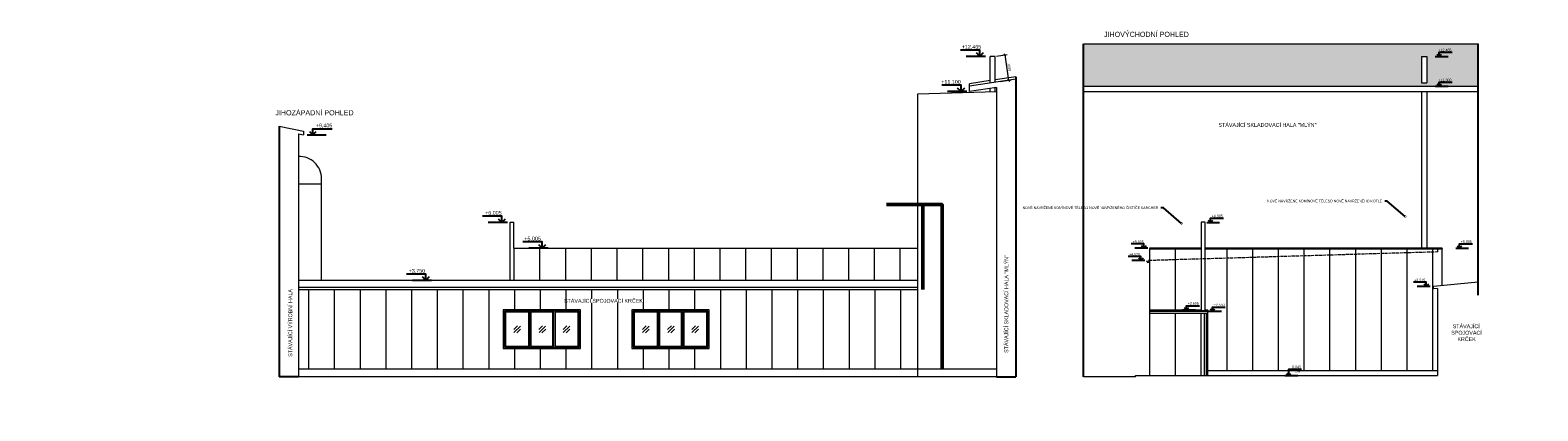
# Model space of a CAD drawing. Header units: millimetres. Extents: x -300186 to 535068, y -28581 to 763298.
# Tile 19 of 256: x 74275 to 132854, y -1329 to 13486. Entities that reach past the tile are written whole.
import ezdxf
from ezdxf import colors
from ezdxf.entities.mleader import LeaderData, LeaderLine
from ezdxf.enums import TextEntityAlignment as Align
from ezdxf.math import Vec2, Vec3

# ---------------------------------------------------------------- set-up
doc = ezdxf.new("R2010")
doc.units = ezdxf.units.MM
doc.header["$LTSCALE"] = 10
doc.header["$PDSIZE"] = -4
doc.linetypes.add('ACAD_ISO02W100', pattern=[15, 12, -3])
for name, color, linetype, lineweight in [('koty', 6, 'Continuous', 9), ('NS_tenka', 252, 'Continuous', 18), ('NS_tlusta', 252, 'Continuous', 18), ('NS_velmi_tlusta', 252, 'Continuous', 18), ('text', 6, 'Continuous', 9), ('tlusta', 252, 'Continuous', 15), ('velmi_tlusta', 252, 'Continuous', 18), ('ZTI-DSP-potr_plyn', 1, 'PLYN_ROZVOD', 50)]:
    doc.layers.add(name, color=color, linetype=linetype, lineweight=lineweight)
doc.layers.add('netisk', color=30, linetype='Continuous', plot=False)
doc.layers.add('vyskove koty', color=6, linetype='Continuous')
doc.styles.add('laplan', font='txt', dxfattribs={"height": 2})
doc.styles.add('laplan N', font='txt')
doc.linetypes.add('PLYN_ROZVOD', pattern='A,35,-15,[127,CADKON.SHX,S=5,R=0,X=0,Y=0],-15', length=65)
doc.dimstyles.new('laplan', dxfattribs={"dimscale": 0, "dimtxt": 2, "dimasz": 1.5, "dimexe": 2, "dimexo": 0, "dimgap": 1, "dimtad": 1, "dimdec": 0, "dimrnd": 10, "dimzin": 1, "dimtxsty": 'laplan', "dimblk": 'OBLIQUE', "dimcen": 2, "dimclrd": 256, "dimclre": 256, "dimclrt": 256, "dimadec": 0, "dimazin": 0, "dimtfac": 1, "dimtdec": 0, "dimtmove": 1, "dimatfit": 2, "dimfxl": 6.5, "dimfxlon": 1, "dimtfill": 1, "dimlwd": 13, "dimlwe": -1, "dimarcsym": 0})

# ---------------------------------------------------------------- blocks, each defined once
blk = doc.blocks.new('*U57')
at = {"layer": 'vyskove koty', "linetype": 'ByBlock', "lineweight": -2}
blk.add_line((-3, 0), (7, 0), dxfattribs=at)
for points in [[(-1.75, 1.75), (0, 0), (1.75, 1.75)], [(0, 0), (0, 3.2), (0, 3.2), (10, 3.2)]]:
    blk.add_lwpolyline(points, dxfattribs=at)
at = {"layer": 'vyskove koty', "linetype": 'ByBlock', "lineweight": -2, "style": 'laplan N'}
blk.add_attdef('VYSKA', text='', height=2, dxfattribs=at).set_placement((9.5, 5.95), align=Align.TOP_RIGHT)
blk.add_attdef('POPIS_001', (11.39, -0.07), '', height=2, dxfattribs=at)
blk = doc.blocks.new('*U78')
at = {"layer": 'vyskove koty', "linetype": 'ByBlock', "lineweight": -2}
blk.add_line((3, 0), (-7, 0), dxfattribs=at)
for points in [[(0, 0), (0, 3.2), (0, 3.2), (-10, 3.2)], [(1.75, 1.75), (0, 0), (-1.75, 1.75)]]:
    blk.add_lwpolyline(points, dxfattribs=at)
at = {"layer": 'vyskove koty', "linetype": 'ByBlock', "lineweight": -2, "style": 'laplan N'}
blk.add_attdef('POPIS_001', (-14.18, -0.11), '', height=2, dxfattribs=at)
blk.add_attdef('VYSKA', text='', height=2, dxfattribs=at).set_placement((-0.52, 5.95), align=Align.TOP_RIGHT)
blk = doc.blocks.new('_OBLIQUE')
at = {"color": 0, "linetype": 'ByBlock'}
blk.add_line((-0.5, -0.5), (0.5, 0.5), dxfattribs=at)
blk = doc.blocks.new('*D86')
at = {"layer": 'Defpoints', "color": 0, "lineweight": -3, "transparency": 16777216}
for p in [(111770, 12463), (111919, 11474), (112291, 11530)]:
    blk.add_point(p, dxfattribs=at)
at = {"layer": 'koty', "transparency": 16777216}
for p, q in [((111821, 12471), (112241, 12534)), ((111969, 11482), (112389, 11545))]:
    blk.add_line(p, q, dxfattribs=at)
at = {"layer": 'koty', "lineweight": 13, "transparency": 16777216}
blk.add_line((112142, 12519), (112291, 11530), dxfattribs=at)
at = {"layer": 'koty', "lineweight": 13, "transparency": 16777216, "xscale": 75, "yscale": 75, "zscale": 75}
for p, rotation in [((112142, 12519), 98.53076560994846), ((112291, 11530), 278.5307656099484)]:
    blk.add_blockref('_OBLIQUE', p, dxfattribs=dict(at, rotation=rotation))
at = {"layer": 'koty', "transparency": 16777216, "insert": (112316, 12040), "char_height": 100, "attachment_point": 5, "rotation": 278.53077, "style": 'laplan', "bg_fill": 3, "box_fill_scale": 1.1, "bg_fill_color": 256, "bg_fill_true_color": 13158600, "bg_fill_transparency": 0}
blk.add_mtext('1000', dxfattribs=at)
blk = doc.blocks.new('A$C767cea07')
at = {"layer": 'koty'}
for p, q in [((1030, 50), (1030, 1450)), ((1970, 50), (1970, 1450)), ((406, 739), (550, 880)), ((411, 624), (664, 869)), ((524, 613), (669, 753)), ((1386, 739), (1530, 880)), ((1391, 624), (1644, 869)), ((1504, 613), (1649, 753)), ((2326, 739), (2470, 880)), ((2331, 624), (2584, 869)), ((2444, 613), (2589, 753))]:
    blk.add_line(p, q, dxfattribs=at)
for points in [[(2950, 50), (2950, 1450), (50, 1450), (50, 50)], [(990, 1410), (90, 1410), (90, 90), (990, 90)], [(1930, 90), (1930, 1410), (1070, 1410), (1070, 90)], [(2010, 90), (2910, 90), (2910, 1410), (2010, 1410)]]:
    blk.add_lwpolyline(points, close=True, dxfattribs=at)
at = {"layer": 'tlusta'}
blk.add_lwpolyline([(3000, 0), (3000, 1500), (0, 1500), (0, 0)], close=True, dxfattribs=at)
blk = doc.blocks.new('*U53')
at = {"layer": 'vyskove koty', "linetype": 'ByBlock', "lineweight": -2}
blk.add_line((-3, 0), (7, 0), dxfattribs=at)
for points in [[(-1.8, 1.7), (0, 0), (1.7, 1.7)], [(0, 0), (0, 5), (0, 5), (10, 5)]]:
    blk.add_lwpolyline(points, dxfattribs=at)
at = {"layer": 'vyskove koty', "linetype": 'ByBlock', "lineweight": -2, "style": 'laplan N'}
blk.add_attdef('VYSKA', text='', height=2, dxfattribs=at).set_placement((9.5, 7.8), align=Align.TOP_RIGHT)
blk.add_attdef('POPIS_001', (11.4, 1.7), '', height=2, dxfattribs=at)
blk = doc.blocks.new('_DotSmall')
at = {"color": 0, "linetype": 'ByBlock', "const_width": 0.5}
blk.add_lwpolyline([(-0.0625, 0, 1), (0.0625, 0, 1)], format="xyb", close=True, dxfattribs=at)
blk = doc.blocks.new('*U98')
at = {"layer": 'vyskove koty', "linetype": 'ByBlock', "lineweight": -2}
blk.add_line((-3, 0), (7, 0), dxfattribs=at)
for points in [[(-1.8, 1.7), (0, 0), (1.7, 1.7)], [(0, 0), (0, 3.2), (0, 3.2), (10, 3.2)]]:
    blk.add_lwpolyline(points, dxfattribs=at)
at = {"layer": 'vyskove koty', "linetype": 'ByBlock', "lineweight": -2, "style": 'laplan N'}
blk.add_attdef('VYSKA', text='', height=2, dxfattribs=at).set_placement((9.5, 5.9), align=Align.TOP_RIGHT)
blk.add_attdef('POPIS_001', (11.4, -0.1), '', height=2, dxfattribs=at)
blk = doc.blocks.new('slepak')
at = {"layer": 'text', "color": 252, "char_height": 150, "attachment_point": 1, "rotation": 90, "style": 'laplan N'}
for insert in [(4060, 107758), (4114, 90533)]:
    blk.add_mtext_dynamic_manual_height_columns('\\pi1880.72915;SKLADOVACÍ HALA\\P\\pi2434.22915;(MLÝN)', width=5545.82, gutter_width=500, heights=[0], dxfattribs=dict(at, insert=insert))

msp = doc.modelspace()

# ---------------------------------------------------------------- hatches: boundary and pattern name
at = {"layer": 'tlusta'}
h = msp.add_hatch(dxfattribs=at)
h.set_pattern_fill('ACAD_ISO07W100', color=251, scale=20)
h.set_pattern_definition([(0, (132287.35, 10701.15), (0, 100), [10, -60])])
h.paths.add_polyline_path([(130531.135, 12946.966), (115204.021, 12946.966), (115204.021, 11302.031), (130531.135, 11302.031)])
h.paths.add_polyline_path([(128334.353, 12463.218), (128534.353, 12463.218), (128534.353, 11433.257), (128334.353, 11433.257)], flags=16)
edge = h.paths.add_edge_path(flags=24)
edge.add_line((128952.888, 12614.468), (128952.888, 12794.185))
edge.add_line((128952.888, 12794.185), (129522.859, 12794.185))
edge.add_line((129522.859, 12794.185), (129522.859, 12614.468))
edge.add_line((129522.859, 12614.468), (128952.888, 12614.468))
edge.add_line((129461.394, 12466.874), (129461.394, 12533.541))
edge.add_line((129461.394, 12533.541), (129528.061, 12533.541))
edge.add_line((129528.061, 12533.541), (129528.061, 12466.874))
edge.add_line((129528.061, 12466.874), (129461.394, 12466.874))
edge = h.paths.add_edge_path(flags=24)
edge.add_line((128968.294, 11449.281), (128968.294, 11628.893))
edge.add_line((128968.294, 11628.893), (129521.596, 11628.893))
edge.add_line((129521.596, 11628.893), (129521.596, 11449.281))
edge.add_line((129521.596, 11449.281), (128968.294, 11449.281))
edge.add_line((129461.394, 11301.687), (129461.394, 11368.354))
edge.add_line((129461.394, 11368.354), (129528.061, 11368.354))
edge.add_line((129528.061, 11368.354), (129528.061, 11301.687))
edge.add_line((129528.061, 11301.687), (129461.394, 11301.687))

# ---------------------------------------------------------------- linework, layer by layer
at = {"layer": 'koty'}
for p, q in [((85090.837, 3375.292), (85090.837, 300)), ((86090.837, 3375.292), (86090.837, 300)), ((87090.837, 3375.292), (87090.837, 300)), ((88090.837, 3375.292), (88090.837, 300)), ((89090.837, 3375.292), (89090.837, 300)), ((90090.837, 3375.292), (90090.837, 300)), ((91090.837, 3375.292), (91090.837, 300)), ((92090.837, 3375.292), (92090.837, 300)), ((93090.837, 3375.292), (93090.837, 2600)), ((94090.837, 3375.292), (94090.837, 2600)), ((95090.837, 3375.292), (95090.837, 2600)), ((96090.837, 3375.292), (96090.837, 300)), ((97090.837, 3375.292), (97090.837, 300)), ((98090.837, 3375.292), (98090.837, 2600)), ((99090.837, 3375.292), (99090.837, 2600)), ((100090.837, 3375.292), (100090.837, 2600)), ((101090.837, 3375.292), (101090.837, 300)), ((102090.837, 3375.292), (102090.837, 300)), ((103090.837, 3375.292), (103090.837, 300)), ((104090.837, 3375.292), (104090.837, 300)), ((105090.837, 3375.292), (105090.837, 300)), ((106090.837, 3375.292), (106090.837, 300)), ((107090.837, 3375.292), (107090.837, 300)), ((108090.837, 3375.292), (108090.837, 300)), ((93090.837, 1100), (93090.837, 300)), ((94090.837, 1100), (94090.837, 300)), ((95090.837, 1100), (95090.837, 300)), ((98090.837, 1100), (98090.837, 300)), ((99090.837, 1100), (99090.837, 300)), ((100090.837, 1100), (100090.837, 300))]:
    msp.add_line(p, q, dxfattribs=at)
at = {"layer": 'netisk'}
for p, q in [((115204.021, 0), (115204.021, 12946.966)), ((130531.135, 3170.532), (130531.135, 12946.966)), ((112570.371, 11672.031), (112570.371, 0)), ((83947.515, 9752.732), (83947.515, 0)), ((84697.515, 0), (83947.515, 0)), ((111820.371, 0), (112570.371, 0))]:
    msp.add_line(p, q, dxfattribs=at)
at = {"layer": 'NS_tenka', "color": 1}
for p, q in [((94070.371, 5007.266), (94070.371, 3750)), ((95070.371, 5007.266), (95070.371, 3750)), ((96070.371, 5007.266), (96070.371, 3750)), ((97070.371, 5007.266), (97070.371, 3750)), ((98070.371, 5007.266), (98070.371, 3750)), ((99070.371, 5007.266), (99070.371, 3750)), ((100070.371, 5007.266), (100070.371, 3750)), ((101070.371, 5007.266), (101070.371, 3750)), ((102070.371, 5007.266), (102070.371, 3750)), ((103070.371, 5007.266), (103070.371, 3750)), ((104070.371, 5007.266), (104070.371, 3750)), ((105070.371, 5007.266), (105070.371, 3750)), ((106070.371, 5007.266), (106070.371, 3750)), ((107070.371, 5007.266), (107070.371, 3750)), ((108070.371, 5007.266), (108070.371, 3750)), ((118777.224, 45), (118777.224, 2476.831)), ((119777.224, 45), (119777.224, 2476.831))]:
    msp.add_line(p, q, dxfattribs=at)
at = {"layer": 'NS_tenka'}
for p, q in [((118777.224, 2602.59), (118777.224, 4960.087)), ((120777.224, 245), (120777.224, 4960.087)), ((121777.224, 245), (121777.224, 4960.087)), ((122777.224, 245), (122777.224, 4960.087)), ((123777.224, 245), (123777.224, 4960.087)), ((124777.224, 245), (124777.224, 4960.087)), ((125777.224, 245), (125777.224, 4960.087)), ((126777.224, 245), (126777.224, 4960.087)), ((127777.224, 245), (127777.224, 4960.087)), ((128777.224, 245), (128777.224, 4960.087)), ((120027.224, 245), (128949.307, 245))]:
    msp.add_line(p, q, dxfattribs=at)
at = {"layer": 'NS_tlusta', "color": 1}
for p, q in [((111570.371, 11422.031), (111570.371, 12463.218)), ((111770.371, 12463.218), (111570.371, 12463.218)), ((111770.371, 11452.031), (111770.371, 12463.218)), ((128334.353, 12463.218), (128334.353, 11433.257)), ((128334.353, 12463.218), (128534.353, 12463.218)), ((128534.353, 12463.218), (128534.353, 11433.257)), ((111570.371, 11075.472), (111570.371, 11221.472)), ((111770.371, 11081.472), (111770.371, 11251.472)), ((128334.353, 11433.257), (128534.353, 11433.257)), ((128334.353, 11101.472), (128334.353, 5007.266)), ((128534.353, 11101.472), (128534.353, 5007.266)), ((92920.371, 6007.266), (93070.371, 6007.266)), ((92920.371, 3750), (92920.371, 6007.266)), ((93070.371, 5007.266), (93070.371, 6007.266)), ((119927.224, 6007.266), (119777.224, 6007.266)), ((119777.224, 6007.266), (119777.224, 2581.392)), ((119927.224, 2581.392), (119927.224, 6007.266)), ((93070.371, 5007.266), (93070.371, 3750)), ((93070.371, 5007.266), (108750.371, 5007.266)), ((117760.667, 5007.266), (117777.224, 4960.087)), ((119777.224, 5007.266), (117760.667, 5007.266)), ((117777.224, 45), (117777.224, 4960.087)), ((119777.224, 4960.087), (117777.224, 4960.087)), ((129137.199, 5007.266), (119927.224, 5007.266)), ((129120.642, 4960.087), (119927.224, 4960.087)), ((129117.224, 4960.087), (129117.224, 3546.727)), ((129137.199, 5007.266), (129120.642, 4960.087)), ((117665.878, 4511.516), (117763.647, 4496.748)), ((117777.224, 4520.567), (117727.246, 4519.068)), ((117727.246, 4519.068), (117735.61, 4500.983)), ((117777.224, 2602.59), (119777.224, 2602.59)), ((117777.224, 2550.09), (120027.224, 2550.09)), ((117777.224, 2476.831), (120027.224, 2476.831)), ((119777.224, 2581.392), (119927.224, 2581.392)), ((119902.224, 45), (119902.224, 2476.831)), ((119927.224, 2602.59), (120027.224, 2602.59)), ((119977.224, 45), (119977.224, 2476.831)), ((120027.224, 45), (120027.224, 2602.59))]:
    msp.add_line(p, q, dxfattribs=at)
at = {"layer": 'NS_tlusta', "linetype": 'ACAD_ISO02W100'}
for q in [(117777.224, 4520.567), (128967.224, 5007.266)]:
    msp.add_line((128967.224, 4856.267), q, dxfattribs=at)
at = {"layer": 'NS_tlusta', "color": 1}
msp.add_arc((117713.647, 4496.748), 50, 162.82049413, 0, dxfattribs=at)
at = {"layer": 'NS_velmi_tlusta'}
for p, q in [((117227.224, 45), (117777.224, 45)), ((117227.224, 0), (117227.224, 45)), ((117777.224, 45), (128949.307, 45))]:
    msp.add_line(p, q, dxfattribs=at)
at = {"layer": 'tlusta'}
for p, q in [((115204.021, 12946.966), (130531.135, 12946.966)), ((110770.371, 11302.031), (110770.371, 11402.031)), ((115204.021, 11302.031), (130531.135, 11302.031)), ((111820.371, 11082.972), (108750.371, 10990.872)), ((108750.371, 10990.872), (108750.371, 0)), ((115204.021, 11101.472), (130531.135, 11101.472)), ((85598.188, 3750), (85598.188, 7705.409)), ((85598.188, 7496.895), (84691.163, 7496.895)), ((108750.371, 3750), (84697.515, 3750)), ((108750.371, 3470.555), (84697.515, 3470.555)), ((108750.371, 3375.292), (84697.515, 3375.292)), ((111820.371, 300), (84697.515, 300))]:
    msp.add_line(p, q, dxfattribs=at)
msp.add_arc((84736.407, 7705.409), 861.782, 0, 92.58660425, dxfattribs=at)
at = {"layer": 'velmi_tlusta'}
for p, q in [((112570.371, 11572.031), (110770.371, 11302.031)), ((110770.371, 11101.472), (110770.371, 11302.031)), ((111820.371, 11258.972), (110770.371, 11101.472)), ((111820.371, 11258.972), (111820.371, 0)), ((83947.515, 9752.732), (84897.515, 9560)), ((84697.515, 9447.519), (84697.515, 0)), ((84697.515, 9447.519), (84897.515, 9406.944)), ((84897.515, 9560), (84897.515, 9406.944)), ((130531.135, 3685.362), (128799.307, 3515.555)), ((128799.307, 3420.292), (128799.307, 3515.555)), ((128949.307, 3435), (128799.307, 3420.292)), ((128949.307, 3435), (128949.307, 45)), ((111820.371, 0), (84697.515, 0)), ((117227.224, 0), (115204.021, 0))]:
    msp.add_line(p, q, dxfattribs=at)
at = {"layer": 'ZTI-DSP-potr_plyn'}
for points in [[(109706.976, 300), (109706.976, 6700), (107550.996, 6700)], [(108955.316, 6700), (108955.316, 3400)]]:
    msp.add_lwpolyline(points, dxfattribs=at)

# ---------------------------------------------------------------- block references
at = {"layer": 'vyskove koty'}
ref = msp.add_blockref('*U57', (111169.06, 12465.218), dxfattribs=dict(at, xscale=-75, yscale=75, zscale=75))
ref.add_attrib('VYSKA', '+12,465', dxfattribs={"linetype": 'ByBlock', "lineweight": -2, "height": 150, "style": 'laplan N'}).set_placement((111226.757, 12911.452), align=Align.TOP_RIGHT)
ref = msp.add_blockref('*U98', (129019.763, 12465.218), dxfattribs=dict(at, xscale=50, yscale=50, zscale=50))
ref.add_attrib('VYSKA', '+12,465', dxfattribs={"linetype": 'ByBlock', "lineweight": -2, "height": 100, "style": 'laplan N'}).set_placement((129494.728, 12762.708), align=Align.TOP_RIGHT)
ref = msp.add_blockref('*U57', (110442.199, 11100.472), dxfattribs=dict(at, xscale=-75, yscale=75, zscale=75))
ref.add_attrib('VYSKA', '+11,100', dxfattribs={"linetype": 'ByBlock', "lineweight": -2, "height": 150, "style": 'laplan N'}).set_placement((110432.181, 11546.706), align=Align.TOP_RIGHT)
ref = msp.add_blockref('*U98', (129019.763, 11300.031), dxfattribs=dict(at, xscale=50, yscale=50, zscale=50))
ref.add_attrib('VYSKA', '+11,300', dxfattribs={"linetype": 'ByBlock', "lineweight": -2, "height": 100, "style": 'laplan N'}).set_placement((129494.728, 11597.52), align=Align.TOP_RIGHT)
ref = msp.add_blockref('*U78', (85257.449, 9404.944), dxfattribs=dict(at, xscale=-75, yscale=75, zscale=75))
ref.add_attrib('VYSKA', '+9,405', dxfattribs={"linetype": 'ByBlock', "lineweight": -2, "height": 150, "style": 'laplan N'}).set_placement((86017.038, 9851.178), align=Align.TOP_RIGHT)
ref = msp.add_blockref('*U78', (92601.31, 6005.266), dxfattribs=dict(at, xscale=75, yscale=75, zscale=75))
ref.add_attrib('VYSKA', '+6,005', dxfattribs={"linetype": 'ByBlock', "lineweight": -2, "height": 150, "style": 'laplan N'}).set_placement((92592.792, 6451.5), align=Align.TOP_RIGHT)
ref = msp.add_blockref('*U98', (120139.422, 6004.68), dxfattribs=dict(at, xscale=50, yscale=50, zscale=50))
ref.add_attrib('VYSKA', '+6,005', dxfattribs={"linetype": 'ByBlock', "lineweight": -2, "height": 100, "style": 'laplan N'}).set_placement((120614.243, 6302.17), align=Align.TOP_RIGHT)
ref = msp.add_blockref('*U78', (94171.174, 5005.266), dxfattribs=dict(at, xscale=75, yscale=75, zscale=75))
ref.add_attrib('VYSKA', '+5,005', dxfattribs={"linetype": 'ByBlock', "lineweight": -2, "height": 150, "style": 'laplan N'}).set_placement((94116.157, 5451.5), align=Align.TOP_RIGHT)
ref = msp.add_blockref('*U78', (117547.055, 5005.266), dxfattribs=dict(at, xscale=50, yscale=50, zscale=50))
ref.add_attrib('VYSKA', '+5,005', dxfattribs={"linetype": 'ByBlock', "lineweight": -2, "height": 100, "style": 'laplan N'}).set_placement((117538.091, 5302.755), align=Align.TOP_RIGHT)
ref = msp.add_blockref('*U57', (129811.172, 5005.267), dxfattribs=dict(at, xscale=50, yscale=50, zscale=50))
ref.add_attrib('VYSKA', '+5,005', dxfattribs={"linetype": 'ByBlock', "lineweight": -2, "height": 100, "style": 'laplan N'}).set_placement((130286.136, 5302.757), align=Align.TOP_RIGHT)
ref = msp.add_blockref('*U78', (117433.806, 4519.567), dxfattribs=dict(at, xscale=50, yscale=50, zscale=50))
ref.add_attrib('VYSKA', '+4,520', dxfattribs={"linetype": 'ByBlock', "lineweight": -2, "height": 100, "style": 'laplan N'}).set_placement((117398.128, 4817.057), align=Align.TOP_RIGHT)
ref = msp.add_blockref('*U57', (89649.141, 3750), dxfattribs=dict(at, xscale=-75, yscale=75, zscale=75))
ref.add_attrib('VYSKA', '+3,750', dxfattribs={"linetype": 'ByBlock', "lineweight": -2, "height": 150, "style": 'laplan N'}).set_placement((89621.551, 4196.234), align=Align.TOP_RIGHT)
ref = msp.add_blockref('*U78', (128518.633, 3514.555), dxfattribs=dict(at, xscale=50, yscale=50, zscale=50))
ref.add_attrib('VYSKA', '+3,515', dxfattribs={"linetype": 'ByBlock', "lineweight": -2, "height": 100, "style": 'laplan N'}).set_placement((128476.526, 3812.044), align=Align.TOP_RIGHT)
ref = msp.add_blockref('*U57', (119202.868, 2604.59), dxfattribs=dict(at, xscale=50, yscale=50, zscale=50))
ref.add_attrib('VYSKA', '+2,605', dxfattribs={"linetype": 'ByBlock', "lineweight": -2, "height": 100, "style": 'laplan N'}).set_placement((119677.832, 2902.079), align=Align.TOP_RIGHT)
ref = msp.add_blockref('*U57', (120207.631, 2550.09), dxfattribs=dict(at, xscale=50, yscale=50, zscale=50))
ref.add_attrib('VYSKA', '+2,550', dxfattribs={"linetype": 'ByBlock', "lineweight": -2, "height": 100, "style": 'laplan N'}).set_placement((120682.595, 2847.579), align=Align.TOP_RIGHT)
ref = msp.add_blockref('*U53', (123174.95, 45), dxfattribs=dict(at, xscale=50, yscale=50, zscale=50))
ref.add_attrib('VYSKA', '0,045', dxfattribs={"linetype": 'ByBlock', "lineweight": -2, "height": 100, "style": 'laplan N'}).set_placement((123649.914, 432.5), align=Align.TOP_RIGHT)
ref.add_attrib('POPIS_001', '1NP', (123416.628, 170), dxfattribs={"linetype": 'ByBlock', "lineweight": -2, "height": 100, "style": 'laplan N'})

# ---------------------------------------------------------------- texts
at = {"layer": 'text', "char_height": 200, "attachment_point": 1, "style": 'laplan N'}
for s, insert in [('JIHOVÝCHODNÍ POHLED', (115996.243, 13421.003)), ('JIHOZÁPADNÍ POHLED', (83803.316, 10370.851))]:
    msp.add_mtext_dynamic_manual_height_columns(s, width=5545.81543, gutter_width=500, heights=[0], dxfattribs=dict(at, insert=insert))
at = {"layer": 'text', "insert": (120445.864, 9871.379), "char_height": 150, "attachment_point": 1, "style": 'laplan N', "bg_fill": 3, "box_fill_scale": 1, "bg_fill_color": 256, "bg_fill_transparency": 0}
msp.add_mtext_dynamic_manual_height_columns('STÁVAJÍCÍ SKLADOVACÍ HALA "MLÝN"', width=3650.97211, gutter_width=500, heights=[0], dxfattribs=at)

# ---------------------------------------------------------------- next in the draw order: texts
at = {"layer": 'text', "char_height": 150, "attachment_point": 7, "rotation": 90, "style": 'laplan N', "bg_fill": 3, "box_fill_scale": 1, "bg_fill_color": 256, "bg_fill_transparency": 0}
for s, width, insert in [('STÁVAJÍCÍ SKLADOVACÍ HALA "MLÝN"', 5611.76454, (112280.117, 928.285)), ('STÁVAJÍCÍ VÝROBNÍ HALA', 2547.49112, (84460.219, 776.359))]:
    msp.add_mtext_dynamic_manual_height_columns(s, width=width, gutter_width=500, heights=[0], dxfattribs=dict(at, insert=insert))
at = {"layer": 'text', "char_height": 150, "style": 'laplan N', "bg_fill": 3, "box_fill_scale": 1, "bg_fill_color": 256, "bg_fill_transparency": 0}
for s, width, heights, insert, attachment_point in [('STÁVAJÍCÍ SPOJOVACÍ KRČEK', 2910.80794, [0], (98080.218, 3030.058), 3), ('\\pi349.51748;STÁVAJÍCÍ \\P\\pi291.76748;SPOJOVACÍ\\P\\pi530.69605;KRČEK', 1688.3921, [768.714], (129197.264, 2038.104), 1)]:
    msp.add_mtext_dynamic_manual_height_columns(s, width=width, gutter_width=500, heights=heights, dxfattribs=dict(at, insert=insert, attachment_point=attachment_point))

# ---------------------------------------------------------------- next in the draw order: dimensions: what is measured, and where the dimension line sits
at = {"layer": 'koty'}
dim = msp.add_aligned_dim(p1=(111770.371, 12463.218), p2=(111918.711, 11474.282), distance=376.011, dimstyle='laplan', override={"dimscale": 50}, dxfattribs=at)
dim.commit()
dim.dimension.update_dxf_attribs({"geometry": '*D86', "text_midpoint": (112316.275, 12039.51)})

# ---------------------------------------------------------------- next in the draw order: linework, layer by layer
at = {"layer": 'tlusta'}
for p, q in [((111570.371, 11522.031), (110770.371, 11402.031)), ((112570.371, 11672.031), (111770.371, 11552.031))]:
    msp.add_line(p, q, dxfattribs=at)

# ---------------------------------------------------------------- next in the draw order: block references
at = {"layer": 'koty'}
for p in [(92657.515, 1100), (97657.515, 1100)]:
    msp.add_blockref('A$C767cea07', p, dxfattribs=at)

# ---------------------------------------------------------------- next in the draw order: leaders
at = {"layer": 'text'}
ml = msp.add_multileader_mtext('Standard', dxfattribs=at)
ml.set_content('NOVĚ NAVRŽENÉ KOMÍNOVÉ TĚLESO NOVĚ NAVRŽENÉHO ČISTIČE KARCHER', color=256, style='laplan')
ml.set_leader_properties()
ml.set_arrow_properties(name='DOTSMALL')
ml.build(insert=Vec2(0, 0))
ml.multileader.update_dxf_attribs({"dogleg_length": 2, "arrow_head_size": 150, "scale": 50})
ctx = ml.context
ctx.base_point, ctx.scale, ctx.char_height, ctx.arrow_head_size, ctx.landing_gap_size, ctx.plane_origin = Vec3(115546.472, 6572.476), 50, 100, 150, 100, Vec3(115754.065, 5748.299)
ctx.text_align_type = 2
notes = []
notes.append((ctx, [(1, (1, 1, 0), (118306.329, 6572.476), (-1, 0), 100, [(0, [(119004.244, 5968.207)], 0, [])])]))
ctx.mtext.insert, ctx.mtext.width, ctx.mtext.alignment, ctx.mtext.flow_direction = Vec3(118106.329, 6623.548), 2526.30772, 3, 5
ml = msp.add_multileader_mtext('Standard', dxfattribs=at)
ml.set_content('NOVĚ NAVRŽENÉ KOMÍNOVÉ TĚLESO NOVĚ NAVRŽENÉHO KOTLE', color=256, style='laplan')
ml.set_leader_properties()
ml.set_arrow_properties(name='DOTSMALL')
ml.build(insert=Vec2(0, 0))
ml.multileader.update_dxf_attribs({"dogleg_length": 2, "arrow_head_size": 150, "scale": 50})
ctx = ml.context
ctx.base_point, ctx.scale, ctx.char_height, ctx.arrow_head_size, ctx.landing_gap_size, ctx.plane_origin = Vec3(124351.543, 6834.549), 50, 100, 150, 100, Vec3(124451.565, 6010.372)
ctx.text_align_type = 2
notes.append((ctx, [(1, (1, 1, 0), (127003.829, 6834.549), (-1, 0), 100, [(0, [(127701.744, 6230.28)], 0, [])])]))
ctx.mtext.insert, ctx.mtext.width, ctx.mtext.alignment, ctx.mtext.flow_direction = Vec3(126803.829, 6885.621), 2526.30772, 3, 5
for ctx, leaders in notes:
    for number, flags, end, landing, length, lines in leaders:
        leader = LeaderData()
        leader.index, (leader.has_last_leader_line, leader.has_dogleg_vector, leader.attachment_direction) = number, flags
        leader.last_leader_point, leader.dogleg_vector, leader.dogleg_length = Vec3(end), Vec3(landing), length
        for number, points, colour, breaks in lines:
            line = LeaderLine()
            line.index, line.vertices, line.color, line.breaks = number, Vec3.list(points), colors.encode_raw_color(colour), breaks
            leader.lines.append(line)
        ctx.leaders.append(leader)

# ---------------------------------------------------------------- next in the draw order: block references
at = {"rotation": 90}
msp.add_blockref('slepak', (351248.092, -5340.356), dxfattribs=at)

doc.saveas('drawing.dxf')
